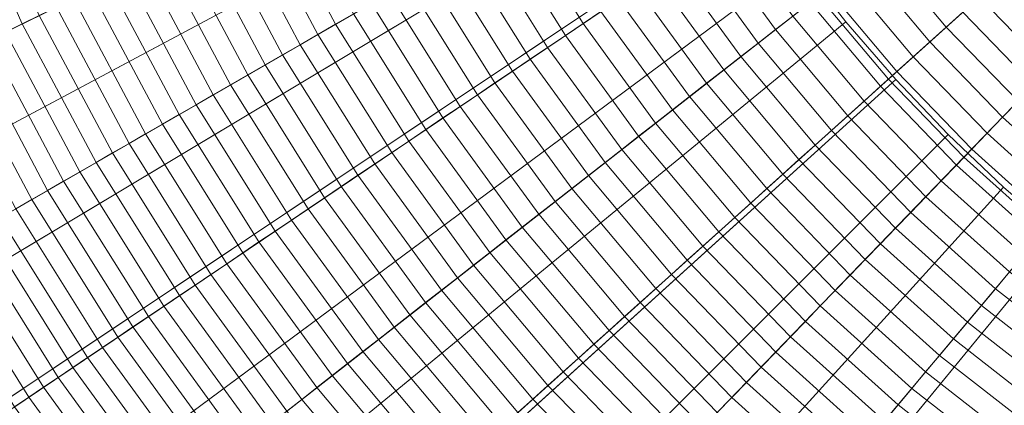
# Model space of a CAD drawing. Header units: centimetres. Extents: x -21.9 to 23.1, y -23 to 22.
# Tile 35 of 192: x -12.4 to -6.1, y -9.3 to -6.8. Entities that reach past the tile are written whole.
import ezdxf

# ---------------------------------------------------------------- set-up
doc = ezdxf.new("R2010")
doc.units = ezdxf.units.CM
doc.header["$LTSCALE"] = 2.54
doc.layers.add('Lucido design-1', color=7, linetype='Continuous')

# ---------------------------------------------------------------- blocks, each defined once
blk = doc.blocks.new('Gruppo-2-1')
at = {"color": 5, "linetype": 'Continuous', "lineweight": 9}
for points in [[(-9.1202, -2.9292, -949.2271), (-8.9278, -3.6002, -949.2271), (-20.4384, -7.3402, -949.2271), (-20.8637, -5.8572, -949.2271)], [(-20.8451, -5.8774, -949.2271), (-20.5558, -6.9223, -949.2271), (-8.955, -3.4032, -949.2271), (-9.0855, -2.9318, -949.2271)], [(-20.5558, -6.9223, -949.2271), (-20.2153, -7.9517, -949.2271), (-8.8014, -3.8677, -949.2271), (-8.955, -3.4032, -949.2271)], [(-8.955, -3.4032, -1010.9271), (-8.8014, -3.8677, -1010.9271), (-19.8398, -7.8173, -1010.9271), (-20.1741, -6.8065, -1010.9271)], [(-8.9278, -3.6002, -949.2271), (-8.6891, -4.2561, -949.2271), (-19.9108, -8.7899, -949.2271), (-20.4384, -7.3402, -949.2271)], [(-20.2153, -7.9517, -949.2271), (-19.825, -8.9632, -949.2271), (-8.6252, -4.3241, -949.2271), (-8.8014, -3.8677, -949.2271)], [(-8.8014, -3.8677, -1010.9271), (-8.6252, -4.3241, -1010.9271), (-19.4566, -8.8106, -1010.9271), (-19.8398, -7.8173, -1010.9271)], [(-8.6891, -4.2561, -949.2271), (-8.4052, -4.8937, -949.2271), (-19.2833, -10.1993, -949.2271), (-19.9108, -8.7899, -949.2271)], [(-19.825, -8.9632, -949.2271), (-19.3858, -9.9544, -949.2271), (-8.4271, -4.7713, -949.2271), (-8.6252, -4.3241, -949.2271)], [(-8.6252, -4.3241, -1010.9271), (-8.4271, -4.7713, -1010.9271), (-19.0252, -9.7839, -1010.9271), (-19.4566, -8.8106, -1010.9271)], [(-19.3858, -9.9544, -949.2271), (-18.8986, -10.923, -949.2271), (-8.2072, -5.2084, -949.2271), (-8.4271, -4.7713, -949.2271)], [(-8.4271, -4.7713, -1010.9271), (-8.2072, -5.2084, -1010.9271), (-18.5469, -10.735, -1010.9271), (-19.0252, -9.7839, -1010.9271)], [(-8.4052, -4.8937, -949.2271), (-8.0775, -5.51, -949.2271), (-18.559, -11.5615, -949.2271), (-19.2833, -10.1993, -949.2271)], [(-5.3273, -5.1275, -950.2271), (-4.9908, -5.5285, -950.2271), (-6.8487, -7.2013, -950.2271), (-7.2973, -6.6666, -950.2271)], [(-18.8986, -10.923, -949.2271), (-18.3644, -11.8665, -949.2271), (-7.9662, -5.634, -949.2271), (-8.2072, -5.2084, -949.2271)], [(-8.2072, -5.2084, -1010.9271), (-7.9662, -5.634, -1010.9271), (-18.0223, -11.6614, -1010.9271), (-18.5469, -10.735, -1010.9271)], [(-8.0775, -5.51, -949.2271), (-7.7076, -6.1019, -949.2271), (-17.7414, -12.8698, -949.2271), (-18.559, -11.5615, -949.2271)], [(-4.9908, -5.5285, -950.2271), (-4.6272, -5.905, -950.2271), (-6.3638, -7.7034, -950.2271), (-6.8487, -7.2013, -950.2271)], [(-18.3644, -11.8665, -949.2271), (-17.7839, -12.7822, -949.2271), (-7.7043, -6.0472, -949.2271), (-7.9662, -5.634, -949.2271)], [(-7.9662, -5.634, -1010.9271), (-7.7043, -6.0472, -1010.9271), (-17.4523, -12.5607, -1010.9271), (-18.0223, -11.6614, -1010.9271)], [(-12.9299, -5.9695, -933.689), (-12.5162, -6.8988, -933.689), (-12.4077, -6.8459, -933.7694), (-12.818, -5.9243, -933.7694)], [(-12.818, -5.9243, -933.7694), (-12.4077, -6.8459, -933.7694), (-12.2985, -6.7926, -933.8485), (-12.7053, -5.8787, -933.8485)], [(-4.6272, -5.905, -950.2271), (-4.2381, -6.2553, -950.2271), (-5.8451, -8.1704, -950.2271), (-6.3638, -7.7034, -950.2271)], [(-17.7839, -12.7822, -949.2271), (-17.1595, -13.6685, -949.2271), (-7.4226, -6.4471, -949.2271), (-7.7043, -6.0472, -949.2271)], [(-7.7043, -6.0472, -1010.9271), (-7.4226, -6.4471, -1010.9271), (-16.8391, -13.431, -1010.9271), (-17.4523, -12.5607, -1010.9271)], [(-10.8122, -6.0677, -934.7503), (-10.3967, -6.849, -934.7503), (-10.2821, -6.7829, -934.8097), (-10.6932, -6.0097, -934.8097)], [(-7.7076, -6.1019, -949.2271), (-7.2973, -6.6666, -949.2271), (-16.8346, -14.118, -949.2271), (-17.7414, -12.8698, -949.2271)], [(-11.0482, -6.1828, -934.6272), (-10.6241, -6.9803, -934.6272), (-10.5107, -6.9148, -934.6895), (-10.9305, -6.1254, -934.6895)], [(-10.9305, -6.1254, -934.6895), (-10.5107, -6.9148, -934.6895), (-10.3967, -6.849, -934.7503), (-10.8122, -6.0677, -934.7503)], [(-9.2273, -6.1738, -935.277), (-8.8083, -6.8443, -935.277), (-8.6938, -6.7671, -935.3213), (-9.1077, -6.1048, -935.3213)], [(-11.1653, -6.2399, -934.5635), (-10.737, -7.0454, -934.5635), (-10.6241, -6.9803, -934.6272), (-11.0482, -6.1828, -934.6272)], [(-9.3464, -6.2426, -935.2311), (-8.9223, -6.9213, -935.2311), (-8.8083, -6.8443, -935.277), (-9.2273, -6.1738, -935.277)], [(-11.2817, -6.2967, -934.4984), (-10.8492, -7.1102, -934.4984), (-10.737, -7.0454, -934.5635), (-11.1653, -6.2399, -934.5635)], [(-9.4651, -6.3111, -935.1837), (-9.036, -6.9979, -935.1837), (-8.9223, -6.9213, -935.2311), (-9.3464, -6.2426, -935.2311)], [(-7.9992, -6.2986, -935.5552), (-7.5745, -6.8831, -935.5552), (-7.4633, -6.7963, -935.5887), (-7.8822, -6.2197, -935.5887)], [(-11.3975, -6.3532, -934.4318), (-10.9607, -7.1746, -934.4318), (-10.8492, -7.1102, -934.4984), (-11.2817, -6.2967, -934.4984)], [(-9.5833, -6.3794, -935.1347), (-9.1491, -7.0742, -935.1347), (-9.036, -6.9979, -935.1837), (-9.4651, -6.3111, -935.1837)], [(-8.1158, -6.3773, -935.5201), (-7.6854, -6.9698, -935.5201), (-7.5745, -6.8831, -935.5552), (-7.9992, -6.2986, -935.5552)], [(-6.9034, -6.3588, -935.7328), (-6.4772, -6.8668, -935.7328), (-6.3709, -6.7711, -935.7569), (-6.7907, -6.2708, -935.7569)], [(-11.5126, -6.4093, -934.3637), (-11.0716, -7.2387, -934.3637), (-10.9607, -7.1746, -934.4318), (-11.3975, -6.3532, -934.4318)], [(-9.7011, -6.4474, -935.0843), (-9.2618, -7.1503, -935.0843), (-9.1491, -7.0742, -935.1347), (-9.5833, -6.3794, -935.1347)], [(-8.2321, -6.4557, -935.4834), (-7.7959, -7.0561, -935.4834), (-7.6854, -6.9698, -935.5201), (-8.1158, -6.3773, -935.5201)], [(-7.0159, -6.4467, -935.7072), (-6.5832, -6.9623, -935.7072), (-6.4772, -6.8668, -935.7328), (-6.9034, -6.3588, -935.7328)], [(-11.627, -6.4651, -934.2943), (-11.1819, -7.3023, -934.2943), (-11.0716, -7.2387, -934.3637), (-11.5126, -6.4093, -934.3637)], [(-17.1595, -13.6685, -949.2271), (-16.4925, -14.5233, -949.2271), (-7.1216, -6.8328, -949.2271), (-7.4226, -6.4471, -949.2271)], [(-7.4226, -6.4471, -1010.9271), (-7.1216, -6.8328, -1010.9271), (-16.1842, -14.2703, -1010.9271), (-16.8391, -13.431, -1010.9271)], [(-11.7408, -6.5206, -934.2235), (-11.2915, -7.3656, -934.2235), (-11.1819, -7.3023, -934.2943), (-11.627, -6.4651, -934.2943)], [(-9.8183, -6.5151, -935.0324), (-9.3741, -7.226, -935.0324), (-9.2618, -7.1503, -935.0843), (-9.7011, -6.4474, -935.0843)], [(-8.3481, -6.534, -935.4452), (-7.9062, -7.1423, -935.4452), (-7.7959, -7.0561, -935.4834), (-8.2321, -6.4557, -935.4834)], [(-7.4226, -6.4471, -949.2271), (-7.1216, -6.8328, -949.2271), (-7.1216, -6.8328, -1010.9271), (-7.4226, -6.4471, -1010.9271)], [(-7.1281, -6.5344, -935.6799), (-6.6891, -7.0576, -935.6799), (-6.5832, -6.9623, -935.7072), (-7.0159, -6.4467, -935.7072)], [(-6.1578, -6.5792, -935.8003), (-5.718, -7.0346, -935.8003), (-5.6182, -6.9313, -935.8197), (-6.051, -6.4831, -935.8197)], [(-11.8538, -6.5757, -934.1512), (-11.4004, -7.4285, -934.1512), (-11.2915, -7.3656, -934.2235), (-11.7408, -6.5206, -934.2235)], [(-9.9351, -6.5825, -934.9789), (-9.4859, -7.3014, -934.9789), (-9.3741, -7.226, -935.0324), (-9.8183, -6.5151, -935.0324)], [(-8.4637, -6.6119, -935.4055), (-8.016, -7.2281, -935.4055), (-7.9062, -7.1423, -935.4452), (-8.3481, -6.534, -935.4452)], [(-7.2401, -6.6219, -935.6511), (-6.7947, -7.1527, -935.6511), (-6.6891, -7.0576, -935.6799), (-7.1281, -6.5344, -935.6799)], [(-12.0776, -6.6849, -934.0026), (-11.6161, -7.553, -934.0026), (-11.5086, -7.4909, -934.0776), (-11.9661, -6.6305, -934.0776)], [(-11.9661, -6.6305, -934.0776), (-11.5086, -7.4909, -934.0776), (-11.4004, -7.4285, -934.1512), (-11.8538, -6.5757, -934.1512)], [(-10.0513, -6.6496, -934.924), (-9.5971, -7.3764, -934.924), (-9.4859, -7.3014, -934.9789), (-9.9351, -6.5825, -934.9789)], [(-8.579, -6.6897, -935.3642), (-8.1256, -7.3137, -935.3642), (-8.016, -7.2281, -935.4055), (-8.4637, -6.6119, -935.4055)], [(-7.3518, -6.7092, -935.6207), (-6.9001, -7.2476, -935.6207), (-6.7947, -7.1527, -935.6511), (-7.2401, -6.6219, -935.6511)], [(-6.2644, -6.6753, -935.7794), (-5.8177, -7.1379, -935.7794), (-5.718, -7.0346, -935.8003), (-6.1578, -6.5792, -935.8003)], [(-7.2973, -6.6666, -949.2271), (-6.8487, -7.2013, -949.2271), (-15.8429, -15.2998, -949.2271), (-16.8346, -14.118, -949.2271)], [(-12.1884, -6.7389, -933.9263), (-11.7228, -7.6146, -933.9263), (-11.6161, -7.553, -934.0026), (-12.0776, -6.6849, -934.0026)], [(-10.167, -6.7164, -934.8676), (-9.7079, -7.4511, -934.8676), (-9.5971, -7.3764, -934.924), (-10.0513, -6.6496, -934.924)], [(-8.6938, -6.7671, -935.3213), (-8.2348, -7.399, -935.3213), (-8.1256, -7.3137, -935.3642), (-8.579, -6.6897, -935.3642)], [(-7.2973, -6.6666, -950.2271), (-6.8487, -7.2013, -950.2271), (-6.8487, -7.2013, -949.2271), (-7.2973, -6.6666, -949.2271)], [(-6.3709, -6.7711, -935.7569), (-5.9172, -7.2409, -935.7569), (-5.8177, -7.1379, -935.7794), (-6.2644, -6.6753, -935.7794)], [(-12.2985, -6.7926, -933.8485), (-11.8288, -7.6758, -933.8485), (-11.7228, -7.6146, -933.9263), (-12.1884, -6.7389, -933.9263)], [(-10.2821, -6.7829, -934.8097), (-9.8181, -7.5255, -934.8097), (-9.7079, -7.4511, -934.8676), (-10.167, -6.7164, -934.8676)], [(-7.4633, -6.7963, -935.5887), (-7.0052, -7.3422, -935.5887), (-6.9001, -7.2476, -935.6207), (-7.3518, -6.7092, -935.6207)], [(-12.4077, -6.8459, -933.7694), (-11.9341, -7.7366, -933.7694), (-11.8288, -7.6758, -933.8485), (-12.2985, -6.7926, -933.8485)], [(-10.3967, -6.849, -934.7503), (-9.9278, -7.5995, -934.7503), (-9.8181, -7.5255, -934.8097), (-10.2821, -6.7829, -934.8097)], [(-8.8083, -6.8443, -935.277), (-8.3436, -7.484, -935.277), (-8.2348, -7.399, -935.3213), (-8.6938, -6.7671, -935.3213)], [(-7.5745, -6.8831, -935.5552), (-7.11, -7.4366, -935.5552), (-7.0052, -7.3422, -935.5887), (-7.4633, -6.7963, -935.5887)], [(-6.4772, -6.8668, -935.7328), (-6.0166, -7.3438, -935.7328), (-5.9172, -7.2409, -935.7569), (-6.3709, -6.7711, -935.7569)], [(-16.4925, -14.5233, -949.2271), (-15.7845, -15.3444, -949.2271), (-6.8022, -7.2033, -949.2271), (-7.1216, -6.8328, -949.2271)], [(-7.1216, -6.8328, -1010.9271), (-6.8022, -7.2033, -1010.9271), (-15.489, -15.0766, -1010.9271), (-16.1842, -14.2703, -1010.9271)], [(-12.5162, -6.8988, -933.689), (-12.0386, -7.7969, -933.689), (-11.9341, -7.7366, -933.7694), (-12.4077, -6.8459, -933.7694)], [(-10.5107, -6.9148, -934.6895), (-10.0369, -7.6731, -934.6895), (-9.9278, -7.5995, -934.7503), (-10.3967, -6.849, -934.7503)], [(-8.9223, -6.9213, -935.2311), (-8.452, -7.5687, -935.2311), (-8.3436, -7.484, -935.277), (-8.8083, -6.8443, -935.277)], [(-7.6854, -6.9698, -935.5201), (-7.2146, -7.5308, -935.5201), (-7.11, -7.4366, -935.5552), (-7.5745, -6.8831, -935.5552)], [(-7.1216, -6.8328, -949.2271), (-6.8022, -7.2033, -949.2271), (-6.8022, -7.2033, -1010.9271), (-7.1216, -6.8328, -1010.9271)], [(-6.5832, -6.9623, -935.7072), (-6.1157, -7.4465, -935.7072), (-6.0166, -7.3438, -935.7328), (-6.4772, -6.8668, -935.7328)], [(-12.7306, -7.0034, -933.5242), (-12.2453, -7.9163, -933.5242), (-12.1423, -7.8568, -933.6073), (-12.6238, -6.9513, -933.6073)], [(-12.6238, -6.9513, -933.6073), (-12.1423, -7.8568, -933.6073), (-12.0386, -7.7969, -933.689), (-12.5162, -6.8988, -933.689)], [(-10.6241, -6.9803, -934.6272), (-10.1455, -7.7463, -934.6272), (-10.0369, -7.6731, -934.6895), (-10.5107, -6.9148, -934.6895)], [(-9.036, -6.9979, -935.1837), (-8.56, -7.6531, -935.1837), (-8.452, -7.5687, -935.2311), (-8.9223, -6.9213, -935.2311)], [(-12.8366, -7.0551, -933.4398), (-12.3474, -7.9752, -933.4398), (-12.2453, -7.9163, -933.5242), (-12.7306, -7.0034, -933.5242)], [(-10.737, -7.0454, -934.5635), (-10.2535, -7.8191, -934.5635), (-10.1455, -7.7463, -934.6272), (-10.6241, -6.9803, -934.6272)], [(-9.1491, -7.0742, -935.1347), (-8.6675, -7.7371, -935.1347), (-8.56, -7.6531, -935.1837), (-9.036, -6.9979, -935.1837)], [(-7.7959, -7.0561, -935.4834), (-7.3189, -7.6247, -935.4834), (-7.2146, -7.5308, -935.5201), (-7.6854, -6.9698, -935.5201)], [(-6.6891, -7.0576, -935.6799), (-6.2146, -7.5489, -935.6799), (-6.1157, -7.4465, -935.7072), (-6.5832, -6.9623, -935.7072)], [(-12.9418, -7.1064, -933.3541), (-12.4487, -8.0337, -933.3541), (-12.3474, -7.9752, -933.4398), (-12.8366, -7.0551, -933.4398)], [(-10.8492, -7.1102, -934.4984), (-10.3609, -7.8916, -934.4984), (-10.2535, -7.8191, -934.5635), (-10.737, -7.0454, -934.5635)], [(-9.2618, -7.1503, -935.0843), (-8.7747, -7.8208, -935.0843), (-8.6675, -7.7371, -935.1347), (-9.1491, -7.0742, -935.1347)], [(-7.9062, -7.1423, -935.4452), (-7.4228, -7.7183, -935.4452), (-7.3189, -7.6247, -935.4834), (-7.7959, -7.0561, -935.4834)], [(-6.7947, -7.1527, -935.6511), (-6.3134, -7.6511, -935.6511), (-6.2146, -7.5489, -935.6799), (-6.6891, -7.0576, -935.6799)], [(-10.9607, -7.1746, -934.4318), (-10.4677, -7.9636, -934.4318), (-10.3609, -7.8916, -934.4984), (-10.8492, -7.1102, -934.4984)], [(-6.8487, -7.2013, -949.2271), (-6.3638, -7.7034, -949.2271), (-14.7713, -16.4095, -949.2271), (-15.8429, -15.2998, -949.2271)], [(-15.7845, -15.3444, -949.2271), (-15.0373, -16.13, -949.2271), (-6.465, -7.5578, -949.2271), (-6.8022, -7.2033, -949.2271)], [(-6.8022, -7.2033, -1010.9271), (-6.465, -7.5578, -1010.9271), (-14.7553, -15.848, -1010.9271), (-15.489, -15.0766, -1010.9271)], [(-11.0716, -7.2387, -934.3637), (-10.5739, -8.0352, -934.3637), (-10.4677, -7.9636, -934.4318), (-10.9607, -7.1746, -934.4318)], [(-9.3741, -7.226, -935.0324), (-8.8814, -7.9042, -935.0324), (-8.7747, -7.8208, -935.0843), (-9.2618, -7.1503, -935.0843)], [(-8.016, -7.2281, -935.4055), (-7.5265, -7.8116, -935.4055), (-7.4228, -7.7183, -935.4452), (-7.9062, -7.1423, -935.4452)], [(-6.9001, -7.2476, -935.6207), (-6.4119, -7.7531, -935.6207), (-6.3134, -7.6511, -935.6511), (-6.7947, -7.1527, -935.6511)], [(-6.8487, -7.2013, -950.2271), (-6.3638, -7.7034, -950.2271), (-6.3638, -7.7034, -949.2271), (-6.8487, -7.2013, -949.2271)], [(-6.8022, -7.2033, -949.2271), (-6.465, -7.5578, -949.2271), (-6.465, -7.5578, -1010.9271), (-6.8022, -7.2033, -1010.9271)], [(-11.1819, -7.3023, -934.2943), (-10.6794, -8.1064, -934.2943), (-10.5739, -8.0352, -934.3637), (-11.0716, -7.2387, -934.3637)], [(-9.4859, -7.3014, -934.9789), (-8.9876, -7.9872, -934.9789), (-8.8814, -7.9042, -935.0324), (-9.3741, -7.226, -935.0324)], [(-8.1256, -7.3137, -935.3642), (-7.6298, -7.9046, -935.3642), (-7.5265, -7.8116, -935.4055), (-8.016, -7.2281, -935.4055)], [(-7.0052, -7.3422, -935.5887), (-6.5101, -7.8549, -935.5887), (-6.4119, -7.7531, -935.6207), (-6.9001, -7.2476, -935.6207)], [(-11.2915, -7.3656, -934.2235), (-10.7843, -8.1772, -934.2235), (-10.6794, -8.1064, -934.2943), (-11.1819, -7.3023, -934.2943)], [(-9.5971, -7.3764, -934.924), (-9.0933, -8.0698, -934.924), (-8.9876, -7.9872, -934.9789), (-9.4859, -7.3014, -934.9789)], [(-8.2348, -7.399, -935.3213), (-7.7327, -7.9973, -935.3213), (-7.6298, -7.9046, -935.3642), (-8.1256, -7.3137, -935.3642)], [(-11.4004, -7.4285, -934.1512), (-10.8886, -8.2475, -934.1512), (-10.7843, -8.1772, -934.2235), (-11.2915, -7.3656, -934.2235)], [(-9.7079, -7.4511, -934.8676), (-9.1986, -8.1521, -934.8676), (-9.0933, -8.0698, -934.924), (-9.5971, -7.3764, -934.924)], [(-7.11, -7.4366, -935.5552), (-6.6081, -7.9564, -935.5552), (-6.5101, -7.8549, -935.5887), (-7.0052, -7.3422, -935.5887)], [(-6.1157, -7.4465, -935.7072), (-5.6155, -7.8968, -935.7072), (-5.5238, -7.7875, -935.7328), (-6.0166, -7.3438, -935.7328)], [(-11.5086, -7.4909, -934.0776), (-10.9922, -8.3174, -934.0776), (-10.8886, -8.2475, -934.1512), (-11.4004, -7.4285, -934.1512)], [(-9.8181, -7.5255, -934.8097), (-9.3034, -8.2339, -934.8097), (-9.1986, -8.1521, -934.8676), (-9.7079, -7.4511, -934.8676)], [(-8.3436, -7.484, -935.277), (-7.8353, -8.0897, -935.277), (-7.7327, -7.9973, -935.3213), (-8.2348, -7.399, -935.3213)], [(-7.2146, -7.5308, -935.5201), (-6.7059, -8.0576, -935.5201), (-6.6081, -7.9564, -935.5552), (-7.11, -7.4366, -935.5552)], [(-6.2146, -7.5489, -935.6799), (-5.7071, -8.0059, -935.6799), (-5.6155, -7.8968, -935.7072), (-6.1157, -7.4465, -935.7072)], [(-11.6161, -7.553, -934.0026), (-11.095, -8.3868, -934.0026), (-10.9922, -8.3174, -934.0776), (-11.5086, -7.4909, -934.0776)], [(-8.452, -7.5687, -935.2311), (-7.9376, -8.1817, -935.2311), (-7.8353, -8.0897, -935.277), (-8.3436, -7.484, -935.277)], [(-15.0373, -16.13, -949.2271), (-14.2517, -16.8773, -949.2271), (-6.1105, -7.8949, -949.2271), (-6.465, -7.5578, -949.2271)], [(-6.465, -7.5578, -1010.9271), (-6.1105, -7.8949, -1010.9271), (-13.9838, -16.5818, -1010.9271), (-14.7553, -15.848, -1010.9271)], [(-11.7228, -7.6146, -933.9263), (-11.1972, -8.4557, -933.9263), (-11.095, -8.3868, -934.0026), (-11.6161, -7.553, -934.0026)], [(-9.9278, -7.5995, -934.7503), (-9.4077, -8.3154, -934.7503), (-9.3034, -8.2339, -934.8097), (-9.8181, -7.5255, -934.8097)], [(-8.56, -7.6531, -935.1837), (-8.0394, -8.2734, -935.1837), (-7.9376, -8.1817, -935.2311), (-8.452, -7.5687, -935.2311)], [(-7.3189, -7.6247, -935.4834), (-6.8033, -8.1585, -935.4834), (-6.7059, -8.0576, -935.5201), (-7.2146, -7.5308, -935.5201)], [(-6.465, -7.5578, -949.2271), (-6.1105, -7.8949, -949.2271), (-6.1105, -7.8949, -1010.9271), (-6.465, -7.5578, -1010.9271)], [(-6.3134, -7.6511, -935.6511), (-5.7984, -8.1148, -935.6511), (-5.7071, -8.0059, -935.6799), (-6.2146, -7.5489, -935.6799)], [(-11.8288, -7.6758, -933.8485), (-11.2987, -8.5242, -933.8485), (-11.1972, -8.4557, -933.9263), (-11.7228, -7.6146, -933.9263)], [(-10.0369, -7.6731, -934.6895), (-9.5114, -8.3964, -934.6895), (-9.4077, -8.3154, -934.7503), (-9.9278, -7.5995, -934.7503)], [(-7.4228, -7.7183, -935.4452), (-6.9005, -8.2592, -935.4452), (-6.8033, -8.1585, -935.4834), (-7.3189, -7.6247, -935.4834)], [(-6.3638, -7.7034, -949.2271), (-5.8451, -8.1704, -949.2271), (-13.6248, -17.4419, -949.2271), (-14.7713, -16.4095, -949.2271)], [(-11.9341, -7.7366, -933.7694), (-11.3995, -8.5921, -933.7694), (-11.2987, -8.5242, -933.8485), (-11.8288, -7.6758, -933.8485)], [(-10.1455, -7.7463, -934.6272), (-9.6146, -8.477, -934.6272), (-9.5114, -8.3964, -934.6895), (-10.0369, -7.6731, -934.6895)], [(-8.6675, -7.7371, -935.1347), (-8.1409, -8.3648, -935.1347), (-8.0394, -8.2734, -935.1837), (-8.56, -7.6531, -935.1837)], [(-6.4119, -7.7531, -935.6207), (-5.8896, -8.2234, -935.6207), (-5.7984, -8.1148, -935.6511), (-6.3134, -7.6511, -935.6511)], [(-6.3638, -7.7034, -950.2271), (-5.8451, -8.1704, -950.2271), (-5.8451, -8.1704, -949.2271), (-6.3638, -7.7034, -949.2271)], [(-12.0386, -7.7969, -933.689), (-11.4995, -8.6596, -933.689), (-11.3995, -8.5921, -933.7694), (-11.9341, -7.7366, -933.7694)], [(-10.2535, -7.8191, -934.5635), (-9.7172, -8.5572, -934.5635), (-9.6146, -8.477, -934.6272), (-10.1455, -7.7463, -934.6272)], [(-8.7747, -7.8208, -935.0843), (-8.2419, -8.4558, -935.0843), (-8.1409, -8.3648, -935.1347), (-8.6675, -7.7371, -935.1347)], [(-7.5265, -7.8116, -935.4055), (-6.9974, -8.3595, -935.4055), (-6.9005, -8.2592, -935.4452), (-7.4228, -7.7183, -935.4452)], [(-6.5101, -7.8549, -935.5887), (-5.9805, -8.3318, -935.5887), (-5.8896, -8.2234, -935.6207), (-6.4119, -7.7531, -935.6207)], [(-12.1423, -7.8568, -933.6073), (-11.5988, -8.7266, -933.6073), (-11.4995, -8.6596, -933.689), (-12.0386, -7.7969, -933.689)], [(-10.3609, -7.8916, -934.4984), (-9.8193, -8.637, -934.4984), (-9.7172, -8.5572, -934.5635), (-10.2535, -7.8191, -934.5635)], [(-8.8814, -7.9042, -935.0324), (-8.3425, -8.5463, -935.0324), (-8.2419, -8.4558, -935.0843), (-8.7747, -7.8208, -935.0843)], [(-7.6298, -7.9046, -935.3642), (-7.0939, -8.4595, -935.3642), (-6.9974, -8.3595, -935.4055), (-7.5265, -7.8116, -935.4055)], [(-14.2517, -16.8773, -949.2271), (-13.4305, -17.5852, -949.2271), (-5.74, -8.2144, -949.2271), (-6.1105, -7.8949, -949.2271)], [(-6.1105, -7.8949, -1010.9271), (-5.74, -8.2144, -1010.9271), (-13.1775, -17.277, -1010.9271), (-13.9838, -16.5818, -1010.9271)], [(-12.2453, -7.9163, -933.5242), (-11.6974, -8.7931, -933.5242), (-11.5988, -8.7266, -933.6073), (-12.1423, -7.8568, -933.6073)], [(-10.4677, -7.9636, -934.4318), (-9.9208, -8.7163, -934.4318), (-9.8193, -8.637, -934.4984), (-10.3609, -7.8916, -934.4984)], [(-6.6081, -7.9564, -935.5552), (-6.0712, -8.4399, -935.5552), (-5.9805, -8.3318, -935.5887), (-6.5101, -7.8549, -935.5887)], [(-6.1105, -7.8949, -949.2271), (-5.74, -8.2144, -949.2271), (-5.74, -8.2144, -1010.9271), (-6.1105, -7.8949, -1010.9271)], [(-12.3474, -7.9752, -933.4398), (-11.7951, -8.859, -933.4398), (-11.6974, -8.7931, -933.5242), (-12.2453, -7.9163, -933.5242)], [(-8.9876, -7.9872, -934.9789), (-8.4427, -8.6366, -934.9789), (-8.3425, -8.5463, -935.0324), (-8.8814, -7.9042, -935.0324)], [(-7.7327, -7.9973, -935.3213), (-7.1902, -8.5591, -935.3213), (-7.0939, -8.4595, -935.3642), (-7.6298, -7.9046, -935.3642)], [(-6.7059, -8.0576, -935.5201), (-6.1616, -8.5476, -935.5201), (-6.0712, -8.4399, -935.5552), (-6.6081, -7.9564, -935.5552)], [(-12.4487, -8.0337, -933.3541), (-11.8921, -8.9244, -933.3541), (-11.7951, -8.859, -933.4398), (-12.3474, -7.9752, -933.4398)], [(-10.5739, -8.0352, -934.3637), (-10.0218, -8.7952, -934.3637), (-9.9208, -8.7163, -934.4318), (-10.4677, -7.9636, -934.4318)], [(-9.0933, -8.0698, -934.924), (-8.5424, -8.7264, -934.924), (-8.4427, -8.6366, -934.9789), (-8.9876, -7.9872, -934.9789)], [(-7.8353, -8.0897, -935.277), (-7.2861, -8.6584, -935.277), (-7.1902, -8.5591, -935.3213), (-7.7327, -7.9973, -935.3213)], [(-12.5492, -8.0917, -933.2671), (-11.9883, -8.9893, -933.2671), (-11.8921, -8.9244, -933.3541), (-12.4487, -8.0337, -933.3541)], [(-10.6794, -8.1064, -934.2943), (-10.1221, -8.8735, -934.2943), (-10.0218, -8.7952, -934.3637), (-10.5739, -8.0352, -934.3637)], [(-9.1986, -8.1521, -934.8676), (-8.6417, -8.8157, -934.8676), (-8.5424, -8.7264, -934.924), (-9.0933, -8.0698, -934.924)], [(-6.8033, -8.1585, -935.4834), (-6.2518, -8.6551, -935.4834), (-6.1616, -8.5476, -935.5201), (-6.7059, -8.0576, -935.5201)], [(-12.7476, -8.2063, -933.0893), (-12.1783, -9.1174, -933.0893), (-12.0837, -9.0536, -933.1788), (-12.6488, -8.1493, -933.1788)], [(-12.6488, -8.1493, -933.1788), (-12.0837, -9.0536, -933.1788), (-11.9883, -8.9893, -933.2671), (-12.5492, -8.0917, -933.2671)], [(-10.7843, -8.1772, -934.2235), (-10.2218, -8.9514, -934.2235), (-10.1221, -8.8735, -934.2943), (-10.6794, -8.1064, -934.2943)], [(-9.3034, -8.2339, -934.8097), (-8.7405, -8.9047, -934.8097), (-8.6417, -8.8157, -934.8676), (-9.1986, -8.1521, -934.8676)], [(-7.9376, -8.1817, -935.2311), (-7.3817, -8.7574, -935.2311), (-7.2861, -8.6584, -935.277), (-7.8353, -8.0897, -935.277)], [(-5.8451, -8.1704, -949.2271), (-5.2951, -8.6002, -949.2271), (-12.409, -18.3917, -949.2271), (-13.6248, -17.4419, -949.2271)], [(-13.4305, -17.5852, -949.2271), (-12.5758, -18.2522, -949.2271), (-5.3544, -8.5153, -949.2271), (-5.74, -8.2144, -949.2271)], [(-5.74, -8.2144, -1010.9271), (-5.3544, -8.5153, -1010.9271), (-12.3382, -17.9319, -1010.9271), (-13.1775, -17.277, -1010.9271)], [(-12.8456, -8.2628, -932.9985), (-12.272, -9.1807, -932.9985), (-12.1783, -9.1174, -933.0893), (-12.7476, -8.2063, -933.0893)], [(-10.8886, -8.2475, -934.1512), (-10.3209, -9.0289, -934.1512), (-10.2218, -8.9514, -934.2235), (-10.7843, -8.1772, -934.2235)], [(-8.0394, -8.2734, -935.1837), (-7.4769, -8.856, -935.1837), (-7.3817, -8.7574, -935.2311), (-7.9376, -8.1817, -935.2311)], [(-6.9005, -8.2592, -935.4452), (-6.3417, -8.7623, -935.4452), (-6.2518, -8.6551, -935.4834), (-6.8033, -8.1585, -935.4834)], [(-12.9426, -8.3189, -932.9065), (-12.3649, -9.2433, -932.9065), (-12.272, -9.1807, -932.9985), (-12.8456, -8.2628, -932.9985)], [(-10.9922, -8.3174, -934.0776), (-10.4193, -9.1058, -934.0776), (-10.3209, -9.0289, -934.1512), (-10.8886, -8.2475, -934.1512)], [(-9.4077, -8.3154, -934.7503), (-8.8388, -8.9932, -934.7503), (-8.7405, -8.9047, -934.8097), (-9.3034, -8.2339, -934.8097)], [(-8.1409, -8.3648, -935.1347), (-7.5717, -8.9542, -935.1347), (-7.4769, -8.856, -935.1837), (-8.0394, -8.2734, -935.1837)], [(-6.9974, -8.3595, -935.4055), (-6.4314, -8.8691, -935.4055), (-6.3417, -8.7623, -935.4452), (-6.9005, -8.2592, -935.4452)], [(-13.0388, -8.3744, -932.8132), (-12.457, -9.3054, -932.8132), (-12.3649, -9.2433, -932.9065), (-12.9426, -8.3189, -932.9065)], [(-11.095, -8.3868, -934.0026), (-10.5171, -9.1822, -934.0026), (-10.4193, -9.1058, -934.0776), (-10.9922, -8.3174, -934.0776)], [(-9.5114, -8.3964, -934.6895), (-8.9367, -9.0813, -934.6895), (-8.8388, -8.9932, -934.7503), (-9.4077, -8.3154, -934.7503)], [(-11.1972, -8.4557, -933.9263), (-10.6143, -9.2581, -933.9263), (-10.5171, -9.1822, -934.0026), (-11.095, -8.3868, -934.0026)], [(-9.6146, -8.477, -934.6272), (-9.034, -9.169, -934.6272), (-8.9367, -9.0813, -934.6895), (-9.5114, -8.3964, -934.6895)], [(-8.2419, -8.4558, -935.0843), (-7.6661, -9.052, -935.0843), (-7.5717, -8.9542, -935.1347), (-8.1409, -8.3648, -935.1347)], [(-7.0939, -8.4595, -935.3642), (-6.5207, -8.9756, -935.3642), (-6.4314, -8.8691, -935.4055), (-6.9974, -8.3595, -935.4055)], [(-11.2987, -8.5242, -933.8485), (-10.7108, -9.3335, -933.8485), (-10.6143, -9.2581, -933.9263), (-11.1972, -8.4557, -933.9263)], [(-8.3425, -8.5463, -935.0324), (-7.7602, -9.1494, -935.0324), (-7.6661, -9.052, -935.0843), (-8.2419, -8.4558, -935.0843)], [(-7.1902, -8.5591, -935.3213), (-6.6098, -9.0817, -935.3213), (-6.5207, -8.9756, -935.3642), (-7.0939, -8.4595, -935.3642)], [(-6.1616, -8.5476, -935.5201), (-5.5845, -8.9985, -935.5201), (-5.5018, -8.8847, -935.5552), (-6.0712, -8.4399, -935.5552)], [(-12.5758, -18.2522, -949.2271), (-11.6895, -18.8767, -949.2271), (-4.9545, -8.7971, -949.2271), (-5.3544, -8.5153, -949.2271)], [(-5.3544, -8.5153, -1010.9271), (-4.9545, -8.7971, -1010.9271), (-11.4679, -18.5451, -1010.9271), (-12.3382, -17.9319, -1010.9271)], [(-11.3995, -8.5921, -933.7694), (-10.8065, -9.4083, -933.7694), (-10.7108, -9.3335, -933.8485), (-11.2987, -8.5242, -933.8485)], [(-9.7172, -8.5572, -934.5635), (-9.1308, -9.2561, -934.5635), (-9.034, -9.169, -934.6272), (-9.6146, -8.477, -934.6272)], [(-11.4995, -8.6596, -933.689), (-10.9016, -9.4826, -933.689), (-10.8065, -9.4083, -933.7694), (-11.3995, -8.5921, -933.7694)], [(-9.8193, -8.637, -934.4984), (-9.2271, -9.3428, -934.4984), (-9.1308, -9.2561, -934.5635), (-9.7172, -8.5572, -934.5635)], [(-8.4427, -8.6366, -934.9789), (-7.8538, -9.2463, -934.9789), (-7.7602, -9.1494, -935.0324), (-8.3425, -8.5463, -935.0324)], [(-7.2861, -8.6584, -935.277), (-6.6985, -9.1875, -935.277), (-6.6098, -9.0817, -935.3213), (-7.1902, -8.5591, -935.3213)], [(-6.2518, -8.6551, -935.4834), (-5.667, -9.112, -935.4834), (-5.5845, -8.9985, -935.5201), (-6.1616, -8.5476, -935.5201)], [(-5.2951, -8.6002, -949.2271), (-4.7164, -8.9905, -949.2271), (-11.13, -19.2544, -949.2271), (-12.409, -18.3917, -949.2271)], [(-9.9208, -8.7163, -934.4318), (-9.3228, -9.429, -934.4318), (-9.2271, -9.3428, -934.4984), (-9.8193, -8.637, -934.4984)], [(-8.5424, -8.7264, -934.924), (-7.9471, -9.3429, -934.924), (-7.8538, -9.2463, -934.9789), (-8.4427, -8.6366, -934.9789)], [(-6.3417, -8.7623, -935.4452), (-5.7492, -9.2252, -935.4452), (-5.667, -9.112, -935.4834), (-6.2518, -8.6551, -935.4834)], [(-11.5988, -8.7266, -933.6073), (-10.996, -9.5563, -933.6073), (-10.9016, -9.4826, -933.689), (-11.4995, -8.6596, -933.689)], [(-10.0218, -8.7952, -934.3637), (-9.418, -9.5147, -934.3637), (-9.3228, -9.429, -934.4318), (-9.9208, -8.7163, -934.4318)], [(-7.3817, -8.7574, -935.2311), (-6.7869, -9.2929, -935.2311), (-6.6985, -9.1875, -935.277), (-7.2861, -8.6584, -935.277)], [(-11.6974, -8.7931, -933.5242), (-11.0897, -9.6295, -933.5242), (-10.996, -9.5563, -933.6073), (-11.5988, -8.7266, -933.6073)], [(-8.6417, -8.8157, -934.8676), (-8.0399, -9.439, -934.8676), (-7.9471, -9.3429, -934.924), (-8.5424, -8.7264, -934.924)], [(-7.4769, -8.856, -935.1837), (-6.875, -9.3979, -935.1837), (-6.7869, -9.2929, -935.2311), (-7.3817, -8.7574, -935.2311)], [(-6.4314, -8.8691, -935.4055), (-5.8312, -9.338, -935.4055), (-5.7492, -9.2252, -935.4452), (-6.3417, -8.7623, -935.4452)], [(-11.7951, -8.859, -933.4398), (-11.1826, -9.7021, -933.4398), (-11.0897, -9.6295, -933.5242), (-11.6974, -8.7931, -933.5242)], [(-11.6895, -18.8767, -949.2271), (-10.7737, -19.4571, -949.2271), (-4.5413, -9.059, -949.2271), (-4.9545, -8.7971, -949.2271)], [(-4.9545, -8.7971, -1010.9271), (-4.5413, -9.059, -1010.9271), (-10.5687, -19.115, -1010.9271), (-11.4679, -18.5451, -1010.9271)], [(-10.1221, -8.8735, -934.2943), (-9.5126, -9.5999, -934.2943), (-9.418, -9.5147, -934.3637), (-10.0218, -8.7952, -934.3637)], [(-8.7405, -8.9047, -934.8097), (-8.1322, -9.5346, -934.8097), (-8.0399, -9.439, -934.8676), (-8.6417, -8.8157, -934.8676)], [(-11.8921, -8.9244, -933.3541), (-11.2748, -9.7741, -933.3541), (-11.1826, -9.7021, -933.4398), (-11.7951, -8.859, -933.4398)], [(-10.2218, -8.9514, -934.2235), (-9.6066, -9.6846, -934.2235), (-9.5126, -9.5999, -934.2943), (-10.1221, -8.8735, -934.2943)], [(-8.8388, -8.9932, -934.7503), (-8.2241, -9.6298, -934.7503), (-8.1322, -9.5346, -934.8097), (-8.7405, -8.9047, -934.8097)], [(-7.5717, -8.9542, -935.1347), (-6.9628, -9.5024, -935.1347), (-6.875, -9.3979, -935.1837), (-7.4769, -8.856, -935.1837)], [(-6.5207, -8.9756, -935.3642), (-5.9129, -9.4505, -935.3642), (-5.8312, -9.338, -935.4055), (-6.4314, -8.8691, -935.4055)], [(-11.9883, -8.9893, -933.2671), (-11.3662, -9.8456, -933.2671), (-11.2748, -9.7741, -933.3541), (-11.8921, -8.9244, -933.3541)], [(-10.3209, -9.0289, -934.1512), (-9.7001, -9.7687, -934.1512), (-9.6066, -9.6846, -934.2235), (-10.2218, -8.9514, -934.2235)], [(-7.6661, -9.052, -935.0843), (-7.0502, -9.6066, -935.0843), (-6.9628, -9.5024, -935.1347), (-7.5717, -8.9542, -935.1347)], [(-12.0837, -9.0536, -933.1788), (-11.4569, -9.9164, -933.1788), (-11.3662, -9.8456, -933.2671), (-11.9883, -8.9893, -933.2671)], [(-4.7164, -8.9905, -949.2271), (-4.112, -9.3395, -949.2271), (-9.794, -20.0258, -949.2271), (-11.13, -19.2544, -949.2271)], [(-10.4193, -9.1058, -934.0776), (-9.7929, -9.8523, -934.0776), (-9.7001, -9.7687, -934.1512), (-10.3209, -9.0289, -934.1512)], [(-8.9367, -9.0813, -934.6895), (-8.3156, -9.7245, -934.6895), (-8.2241, -9.6298, -934.7503), (-8.8388, -8.9932, -934.7503)], [(-6.6098, -9.0817, -935.3213), (-5.9943, -9.5626, -935.3213), (-5.9129, -9.4505, -935.3642), (-6.5207, -8.9756, -935.3642)], [(-12.1783, -9.1174, -933.0893), (-11.5468, -9.9866, -933.0893), (-11.4569, -9.9164, -933.1788), (-12.0837, -9.0536, -933.1788)], [(-10.7737, -19.4571, -949.2271), (-9.8302, -19.9914, -949.2271), (-4.1156, -9.3, -949.2271), (-4.5413, -9.059, -949.2271)], [(-4.5413, -9.059, -1010.9271), (-4.1156, -9.3, -1010.9271), (-9.6422, -19.6396, -1010.9271), (-10.5687, -19.115, -1010.9271)], [(-9.034, -9.169, -934.6272), (-8.4066, -9.8187, -934.6272), (-8.3156, -9.7245, -934.6895), (-8.9367, -9.0813, -934.6895)], [(-7.7602, -9.1494, -935.0324), (-7.1372, -9.7103, -935.0324), (-7.0502, -9.6066, -935.0843), (-7.6661, -9.052, -935.0843)], [(-6.6985, -9.1875, -935.277), (-6.0755, -9.6743, -935.277), (-5.9943, -9.5626, -935.3213), (-6.6098, -9.0817, -935.3213)], [(-12.272, -9.1807, -932.9985), (-11.6359, -10.0563, -932.9985), (-11.5468, -9.9866, -933.0893), (-12.1783, -9.1174, -933.0893)], [(-10.5171, -9.1822, -934.0026), (-9.8852, -9.9354, -934.0026), (-9.7929, -9.8523, -934.0776), (-10.4193, -9.1058, -934.0776)], [(-7.8538, -9.2463, -934.9789), (-7.2239, -9.8136, -934.9789), (-7.1372, -9.7103, -935.0324), (-7.7602, -9.1494, -935.0324)], [(-12.3649, -9.2433, -932.9065), (-11.7242, -10.1252, -932.9065), (-11.6359, -10.0563, -932.9985), (-12.272, -9.1807, -932.9985)], [(-10.6143, -9.2581, -933.9263), (-9.9768, -10.0178, -933.9263), (-9.8852, -9.9354, -934.0026), (-10.5171, -9.1822, -934.0026)], [(-9.1308, -9.2561, -934.5635), (-8.497, -9.9124, -934.5635), (-8.4066, -9.8187, -934.6272), (-9.034, -9.169, -934.6272)], [(-6.7869, -9.2929, -935.2311), (-6.1563, -9.7856, -935.2311), (-6.0755, -9.6743, -935.277), (-6.6985, -9.1875, -935.277)], [(-12.457, -9.3054, -932.8132), (-11.8117, -10.1936, -932.8132), (-11.7242, -10.1252, -932.9065), (-12.3649, -9.2433, -932.9065)], [(-10.7108, -9.3335, -933.8485), (-10.0677, -10.0998, -933.8485), (-9.9768, -10.0178, -933.9263), (-10.6143, -9.2581, -933.9263)], [(-9.2271, -9.3428, -934.4984), (-8.587, -10.0056, -934.4984), (-8.497, -9.9124, -934.5635), (-9.1308, -9.2561, -934.5635)], [(-7.9471, -9.3429, -934.924), (-7.3101, -9.9164, -934.924), (-7.2239, -9.8136, -934.9789), (-7.8538, -9.2463, -934.9789)], [(-6.875, -9.3979, -935.1837), (-6.2369, -9.8964, -935.1837), (-6.1563, -9.7856, -935.2311), (-6.7869, -9.2929, -935.2311)]]:
    blk.add_3dface(points, dxfattribs=at)

msp = doc.modelspace()

# ---------------------------------------------------------------- block references
at = {"layer": 'Lucido design-1', "color": 5, "true_color": 0x0000ff}
msp.add_blockref('Gruppo-2-1', (0, 0), dxfattribs=at)

doc.saveas('drawing.dxf')
